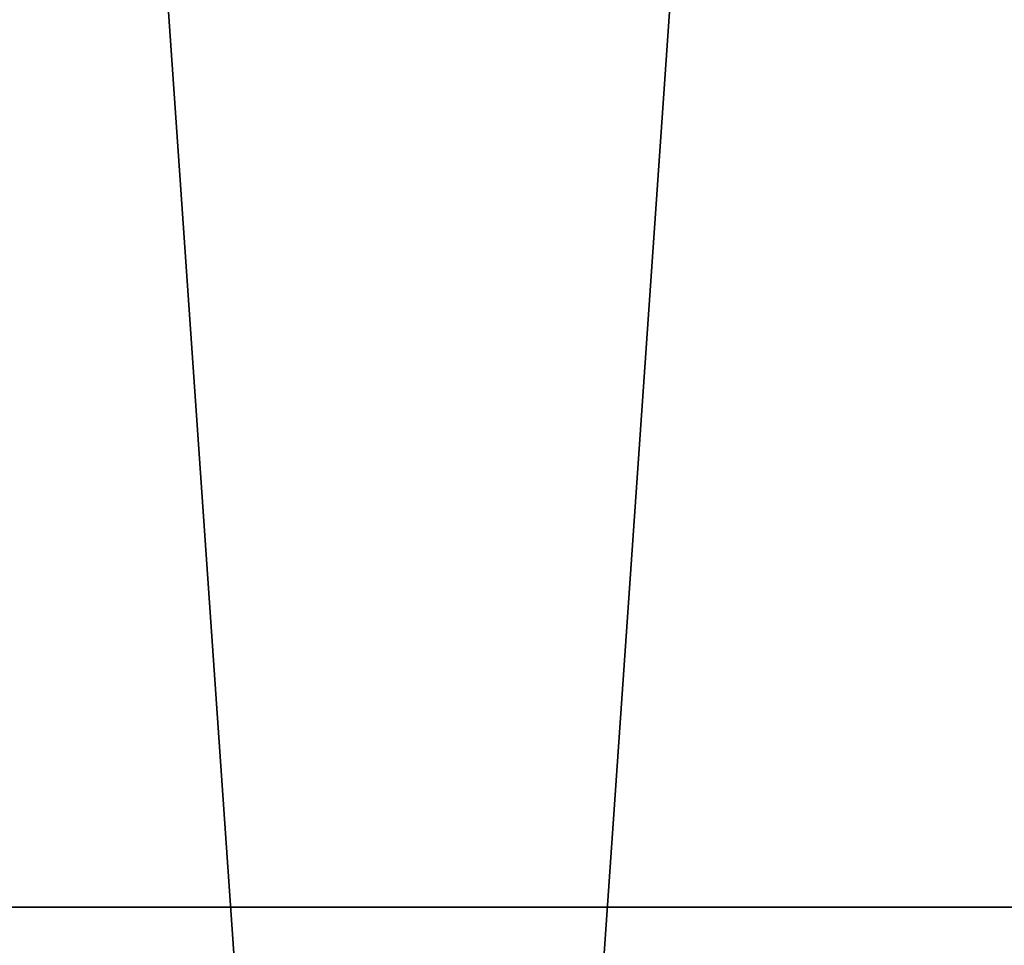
# Model space of a CAD drawing. Header units: millimetres. Extents: x 549 to 1049, y -22 to 79.
# Tile 117 of 127: x 666.16 to 671.2, y 39.79 to 44.53. Entities that reach past the tile are written whole.
import ezdxf

# ---------------------------------------------------------------- set-up
doc = ezdxf.new("R2010")
doc.units = ezdxf.units.MM
doc.header["$LTSCALE"] = 41.718519
for name, color, linetype in [('1', 7, 'CONTINUOUS'), ('34', 7, 'CONTINUOUS'), ('35', 7, 'CONTINUOUS')]:
    doc.layers.add(name, color=color, linetype=linetype)

msp = doc.modelspace()

# ---------------------------------------------------------------- linework, layer by layer
at = {"layer": '1', "color": 7, "linetype": 'Continuous', "true_color": 0xfffff2}
for points in [[(660.5553, 39.985, 539.779), (661.3629, 39.985, 145.2665), (667.1523, 39.985, 544.2538), (660.5553, 39.985, 539.779)], [(661.3629, 39.985, 145.2665), (667.9781, 39.985, 140.8187), (667.1523, 39.985, 544.2538), (661.3629, 39.985, 145.2665)], [(667.1523, 39.985, 544.2538), (667.9781, 39.985, 140.8187), (673.8938, 39.985, 548.5078), (667.1523, 39.985, 544.2538)], [(667.9781, 39.985, 140.8187), (674.737, 39.985, 136.5924), (673.8938, 39.985, 548.5078), (667.9781, 39.985, 140.8187)]]:
    msp.add_3dface(points, dxfattribs=at)
at = {"layer": '34', "color": 44, "linetype": 'Continuous', "true_color": 0x8c7500}
for points in [[(671.7643, -22.0026, 127.5945), (664.8621, -22.0026, 131.8269), (671.7643, 77.3974, 127.5945), (671.7643, -22.0026, 127.5945)], [(671.7643, 77.3974, 127.5945), (664.8621, -22.0026, 131.8269), (664.8621, 77.3974, 131.8269), (671.7643, 77.3974, 127.5945)]]:
    msp.add_3dface(points, dxfattribs=at)
at = {"layer": '35', "color": 44, "linetype": 'Continuous', "true_color": 0x8c7500}
for points in [[(664.6417, 77.3974, 553.6434), (671.5395, -22.0026, 557.883), (671.5395, 77.3974, 557.883), (664.6417, 77.3974, 553.6434)], [(664.6417, -22.0026, 553.6434), (671.5395, -22.0026, 557.883), (664.6417, 77.3974, 553.6434), (664.6417, -22.0026, 553.6434)]]:
    msp.add_3dface(points, dxfattribs=at)

doc.saveas('drawing.dxf')
